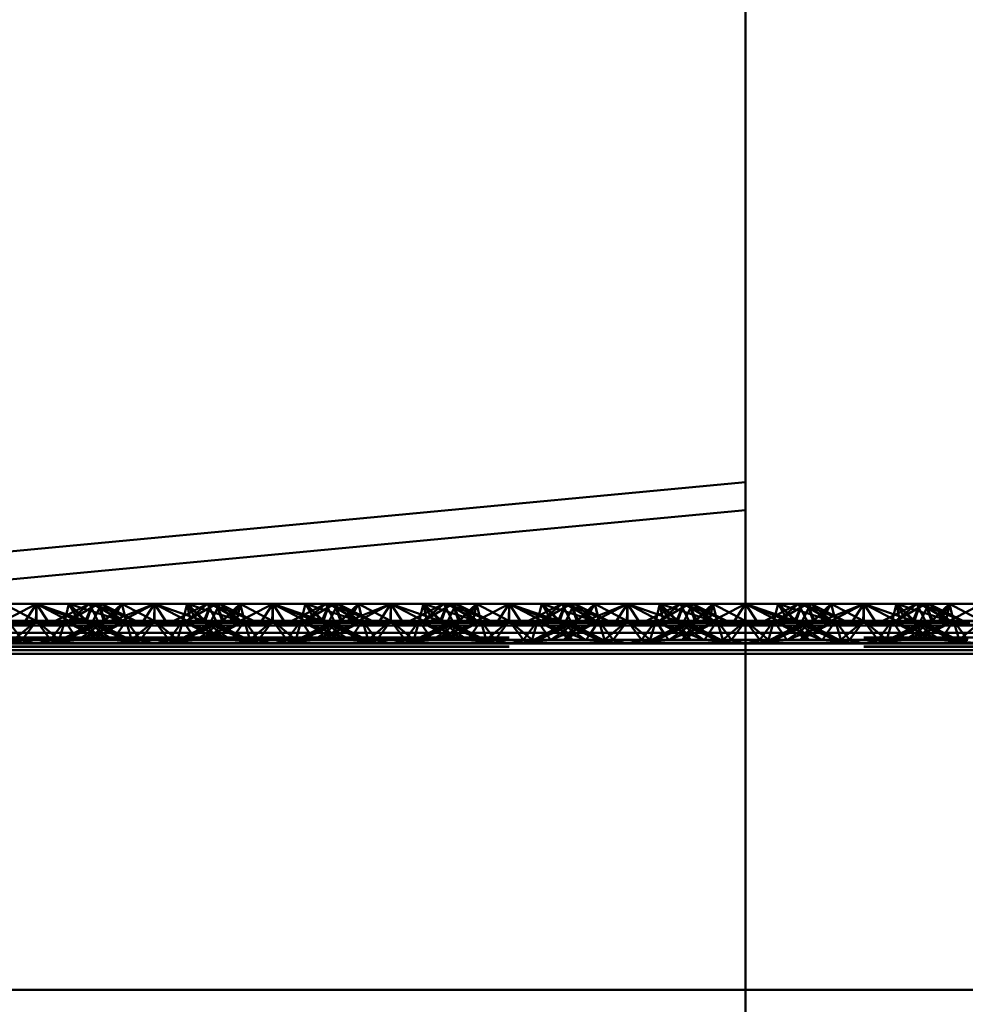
# Paper-space layout 'Layout1' of a CAD drawing. Extents: x -2 to 1033, y -36 to 596.
# Tile 247 of 256: x 370.97 to 372.97, y 506.34 to 508.42. Entities that reach past the tile are written whole.
import ezdxf

# ---------------------------------------------------------------- set-up
doc = ezdxf.new("R2010")
doc.units = 0
doc.linetypes.add('ACAD_ISO02W100', pattern=[15, 12, -3])
doc.layers.add('SS_PLECHY', color=7, linetype='CONTINUOUS', lineweight=50, true_color=0xb47846)
doc.layers.add('SS_ZEBRIK KOŠ', color=75, linetype='CONTINUOUS', lineweight=50)
doc.layers.add('SS_ZEBRIKY', color=24, linetype='CONTINUOUS', lineweight=50)

psp = doc.layouts.get("Layout1")

# ---------------------------------------------------------------- linework, layer by layer
at = {"layer": 'SS_PLECHY', "color": 5, "linetype": 'Continuous', "ltscale": 0.25}
for p, q in [((372.5063, 507.4459), (369.7743, 507.1888)), ((370.3974, 507.1888), (372.5063, 507.3873))]:
    psp.add_line(p, q, dxfattribs=at)
at = {"layer": 'SS_ZEBRIK KOŠ', "color": 1, "linetype": 'Continuous', "ltscale": 0.25}
psp.add_line((372.5063, 546.985), (372.5063, 420.885), dxfattribs=at)
at = {"layer": 'SS_ZEBRIKY', "color": 7, "linetype": 'Continuous', "ltscale": 0.25}
for p, q in [((370.9296, 507.1488), (371.0063, 507.1888)), ((371.0063, 507.1888), (370.9374, 507.1888)), ((371.0063, 507.1888), (370.9803, 507.1488)), ((371.0324, 507.1488), (371.0063, 507.1888)), ((371.0063, 507.1888), (371.083, 507.1488)), ((371.0063, 507.1888), (371.0966, 507.1522)), ((371.0753, 507.1888), (371.0063, 507.1888)), ((371.0753, 507.1888), (371.0966, 507.1522)), ((371.0753, 507.1888), (371.1134, 507.153)), ((371.1258, 507.1888), (371.0753, 507.1888)), ((371.1258, 507.1888), (371.1134, 507.153)), ((371.1258, 507.1888), (371.1889, 507.153)), ((371.1442, 507.1888), (371.1258, 507.1888)), ((371.1442, 507.1888), (371.1889, 507.153)), ((371.2158, 507.153), (371.1442, 507.1888)), ((371.1874, 507.1888), (371.1442, 507.1888)), ((371.1728, 507.1745), (371.1874, 507.1888)), ((371.1874, 507.1888), (371.2553, 507.153)), ((371.2563, 507.1888), (371.1874, 507.1888)), ((371.2563, 507.1888), (371.2553, 507.153)), ((371.2563, 507.1888), (371.3226, 507.1659)), ((371.3253, 507.1888), (371.2563, 507.1888)), ((371.3684, 507.1888), (371.2969, 507.153)), ((371.3243, 507.153), (371.3869, 507.1888)), ((371.3243, 507.153), (371.3684, 507.1888)), ((371.3253, 507.1888), (371.3393, 507.1743)), ((371.3253, 507.1888), (371.3516, 507.1804)), ((371.3684, 507.1888), (371.3253, 507.1888)), ((371.3869, 507.1888), (371.3684, 507.1888)), ((371.3993, 507.153), (371.3869, 507.1888)), ((371.4374, 507.1888), (371.3869, 507.1888)), ((371.3993, 507.153), (371.4374, 507.1888)), ((371.4161, 507.1522), (371.4374, 507.1888)), ((371.4296, 507.1488), (371.5063, 507.1888)), ((371.4296, 507.1488), (371.4374, 507.1888)), ((371.5063, 507.1888), (371.4374, 507.1888)), ((371.5063, 507.1888), (371.4803, 507.1488)), ((371.5324, 507.1488), (371.5063, 507.1888)), ((371.5063, 507.1888), (371.583, 507.1488)), ((371.5063, 507.1888), (371.5966, 507.1522)), ((371.5753, 507.1888), (371.5063, 507.1888)), ((371.5753, 507.1888), (371.5966, 507.1522)), ((371.5753, 507.1888), (371.6134, 507.153)), ((371.6258, 507.1888), (371.5753, 507.1888)), ((371.6258, 507.1888), (371.6134, 507.153)), ((371.6258, 507.1888), (371.6889, 507.153)), ((371.6442, 507.1888), (371.6258, 507.1888)), ((371.6442, 507.1888), (371.6889, 507.153)), ((371.7158, 507.153), (371.6442, 507.1888)), ((371.6874, 507.1888), (371.6442, 507.1888)), ((371.6728, 507.1745), (371.6874, 507.1888)), ((371.6874, 507.1888), (371.7553, 507.153)), ((371.7563, 507.1888), (371.6874, 507.1888)), ((371.7563, 507.1888), (371.7553, 507.153)), ((371.7563, 507.1888), (371.8226, 507.1659)), ((371.8253, 507.1888), (371.7563, 507.1888)), ((371.8684, 507.1888), (371.7969, 507.153)), ((371.8243, 507.153), (371.8869, 507.1888)), ((371.8243, 507.153), (371.8684, 507.1888)), ((371.8253, 507.1888), (371.8393, 507.1743)), ((371.8253, 507.1888), (371.8516, 507.1804)), ((371.8684, 507.1888), (371.8253, 507.1888)), ((371.8869, 507.1888), (371.8684, 507.1888)), ((371.8993, 507.153), (371.8869, 507.1888)), ((371.9374, 507.1888), (371.8869, 507.1888)), ((371.8993, 507.153), (371.9374, 507.1888)), ((371.9161, 507.1522), (371.9374, 507.1888)), ((371.9296, 507.1488), (372.0063, 507.1888)), ((371.9296, 507.1488), (371.9374, 507.1888)), ((372.0063, 507.1888), (371.9374, 507.1888)), ((372.0063, 507.1888), (371.9803, 507.1488)), ((372.0324, 507.1488), (372.0063, 507.1888)), ((372.0063, 507.1888), (372.083, 507.1488)), ((372.0063, 507.1888), (372.0966, 507.1522)), ((372.0753, 507.1888), (372.0063, 507.1888)), ((372.0753, 507.1888), (372.0966, 507.1522)), ((372.0753, 507.1888), (372.1134, 507.153)), ((372.1258, 507.1888), (372.0753, 507.1888)), ((372.1258, 507.1888), (372.1134, 507.153)), ((372.1258, 507.1888), (372.1889, 507.153)), ((372.1442, 507.1888), (372.1258, 507.1888)), ((372.1442, 507.1888), (372.1889, 507.153)), ((372.2158, 507.153), (372.1442, 507.1888)), ((372.1874, 507.1888), (372.1442, 507.1888)), ((372.1728, 507.1745), (372.1874, 507.1888)), ((372.1874, 507.1888), (372.2553, 507.153)), ((372.2563, 507.1888), (372.1874, 507.1888)), ((372.2563, 507.1888), (372.2553, 507.153)), ((372.2563, 507.1888), (372.3226, 507.1659)), ((372.3253, 507.1888), (372.2563, 507.1888)), ((372.3684, 507.1888), (372.2969, 507.153)), ((372.3243, 507.153), (372.3869, 507.1888)), ((372.3243, 507.153), (372.3684, 507.1888)), ((372.3253, 507.1888), (372.3393, 507.1743)), ((372.3253, 507.1888), (372.3516, 507.1804)), ((372.3684, 507.1888), (372.3253, 507.1888)), ((372.3869, 507.1888), (372.3684, 507.1888)), ((372.3993, 507.153), (372.3869, 507.1888)), ((372.4374, 507.1888), (372.3869, 507.1888)), ((372.3993, 507.153), (372.4374, 507.1888)), ((372.4161, 507.1522), (372.4374, 507.1888)), ((372.4296, 507.1488), (372.5063, 507.1888)), ((372.4374, 507.1888), (372.4296, 507.1488)), ((372.5063, 507.1888), (372.4374, 507.1888)), ((372.4803, 507.1488), (372.5063, 507.1888)), ((372.5063, 507.1435), (369.0063, 507.1435)), ((370.9296, 507.1488), (371.0063, 507.1435)), ((370.9296, 507.1488), (370.9803, 507.1488)), ((370.9803, 507.1488), (371.0063, 507.1435)), ((370.9803, 507.1488), (371.0324, 507.1488)), ((371.0063, 507.1435), (371.083, 507.1488)), ((371.0063, 507.1435), (371.0324, 507.1488)), ((371.0324, 507.1488), (371.083, 507.1488)), ((371.083, 507.1488), (371.0966, 507.1522)), ((371.083, 507.1488), (371.4296, 507.1488)), ((371.0966, 507.1522), (371.1134, 507.153)), ((371.0966, 507.1522), (371.4161, 507.1522)), ((371.3993, 507.153), (371.1134, 507.153)), ((371.4161, 507.1522), (371.3993, 507.153)), ((371.4161, 507.1522), (371.4296, 507.1488)), ((371.4296, 507.1488), (371.5063, 507.1435)), ((371.4296, 507.1488), (371.4803, 507.1488)), ((371.4803, 507.1488), (371.5063, 507.1435)), ((371.4803, 507.1488), (371.5324, 507.1488)), ((371.5063, 507.1435), (371.583, 507.1488)), ((371.5063, 507.1435), (371.5324, 507.1488)), ((371.5324, 507.1488), (371.583, 507.1488)), ((371.583, 507.1488), (371.5966, 507.1522)), ((371.583, 507.1488), (371.9296, 507.1488)), ((371.5966, 507.1522), (371.6134, 507.153)), ((371.5966, 507.1522), (371.9161, 507.1522)), ((371.8993, 507.153), (371.6134, 507.153)), ((371.9161, 507.1522), (371.8993, 507.153)), ((371.9161, 507.1522), (371.9296, 507.1488)), ((371.9296, 507.1488), (372.0063, 507.1435)), ((371.9296, 507.1488), (371.9803, 507.1488)), ((371.9803, 507.1488), (372.0063, 507.1435)), ((371.9803, 507.1488), (372.0324, 507.1488)), ((372.083, 507.1488), (372.0063, 507.1435)), ((372.0063, 507.1435), (372.0324, 507.1488)), ((372.0324, 507.1488), (372.083, 507.1488)), ((372.0966, 507.1522), (372.083, 507.1488)), ((372.083, 507.1488), (372.4296, 507.1488)), ((372.1134, 507.153), (372.0966, 507.1522)), ((372.0966, 507.1522), (372.4161, 507.1522)), ((372.3993, 507.153), (372.1134, 507.153)), ((372.4161, 507.1522), (372.3993, 507.153)), ((372.4161, 507.1522), (372.4296, 507.1488)), ((372.4296, 507.1488), (372.5063, 507.1435)), ((372.4296, 507.1488), (372.4803, 507.1488)), ((372.5063, 507.1435), (372.4803, 507.1488)), ((372.4803, 507.1488), (372.5063, 507.1488)), ((369.0063, 507.1279), (372.5063, 507.1279)), ((369.0063, 507.1069), (372.5063, 507.1069)), ((372.5063, 507.083), (369.0063, 507.083)), ((372.5063, 506.373), (369.0063, 506.373))]:
    psp.add_line(p, q, dxfattribs=at)
at = {"layer": 'SS_ZEBRIKY', "color": 3, "linetype": 'ACAD_ISO02W100', "ltscale": 0.25}
for p, q in [((370.9374, 507.1888), (371.0053, 507.153)), ((371.0063, 507.1888), (371.0053, 507.153)), ((371.0063, 507.1888), (371.1099, 507.153)), ((371.0063, 507.1888), (371.0063, 507.153)), ((371.1184, 507.1888), (371.0469, 507.153)), ((371.0663, 507.153), (371.0753, 507.1888)), ((371.1369, 507.1888), (371.0743, 507.153)), ((371.1184, 507.1888), (371.0743, 507.153)), ((371.0748, 507.153), (371.1369, 507.1888)), ((371.0748, 507.153), (371.1184, 507.1888)), ((371.1099, 507.153), (371.0753, 507.1888)), ((371.1869, 507.153), (371.0753, 507.1888)), ((371.1103, 507.153), (371.1258, 507.1888)), ((371.1184, 507.1888), (371.1313, 507.163)), ((371.1869, 507.153), (371.1258, 507.1888)), ((371.2158, 507.153), (371.1258, 507.1888)), ((371.1263, 507.153), (371.1442, 507.1888)), ((371.1369, 507.1888), (371.1493, 507.153)), ((371.1401, 507.1806), (371.1369, 507.1888)), ((371.1369, 507.1888), (371.1403, 507.181)), ((371.1524, 507.153), (371.1369, 507.1888)), ((371.1403, 507.181), (371.1524, 507.153)), ((371.1874, 507.1888), (371.1493, 507.153)), ((371.1661, 507.1522), (371.2563, 507.1888)), ((371.1661, 507.1522), (371.1874, 507.1888)), ((371.1796, 507.1488), (371.2563, 507.1888)), ((371.1874, 507.1888), (371.1963, 507.153)), ((371.1936, 507.1641), (371.1874, 507.1888)), ((371.2563, 507.1888), (371.2303, 507.1488)), ((371.2563, 507.1888), (371.2824, 507.1488)), ((371.2563, 507.1888), (371.333, 507.1488)), ((371.2563, 507.1888), (371.2563, 507.153)), ((371.3253, 507.1888), (371.3163, 507.153)), ((371.3869, 507.1888), (371.3248, 507.153)), ((371.3248, 507.153), (371.3684, 507.1888)), ((371.3253, 507.1888), (371.333, 507.1488)), ((371.3253, 507.1888), (371.3466, 507.1522)), ((371.3253, 507.1888), (371.3634, 507.153)), ((371.3758, 507.1888), (371.3603, 507.153)), ((371.3603, 507.153), (371.3724, 507.181)), ((371.3634, 507.153), (371.3758, 507.1888)), ((371.3684, 507.1888), (371.3863, 507.153)), ((371.3724, 507.181), (371.3758, 507.1888)), ((371.3758, 507.1888), (371.4369, 507.153)), ((371.4389, 507.153), (371.3758, 507.1888)), ((371.3758, 507.1888), (371.4658, 507.153)), ((371.3813, 507.163), (371.3942, 507.1888)), ((371.3869, 507.1888), (371.401, 507.153)), ((371.3869, 507.1888), (371.4024, 507.153)), ((371.4389, 507.153), (371.3942, 507.1888)), ((371.4658, 507.153), (371.3942, 507.1888)), ((371.4374, 507.1888), (371.401, 507.153)), ((371.4374, 507.1888), (371.4463, 507.153)), ((371.4374, 507.1888), (371.5053, 507.153)), ((371.5063, 507.1888), (371.5053, 507.153)), ((371.5063, 507.1888), (371.6099, 507.153)), ((371.5063, 507.1888), (371.5063, 507.153)), ((371.6184, 507.1888), (371.5469, 507.153)), ((371.5663, 507.153), (371.5753, 507.1888)), ((371.6369, 507.1888), (371.5743, 507.153)), ((371.6184, 507.1888), (371.5743, 507.153)), ((371.5748, 507.153), (371.6369, 507.1888)), ((371.5748, 507.153), (371.6184, 507.1888)), ((371.6099, 507.153), (371.5753, 507.1888)), ((371.6869, 507.153), (371.5753, 507.1888)), ((371.6103, 507.153), (371.6258, 507.1888)), ((371.6184, 507.1888), (371.6313, 507.163)), ((371.6869, 507.153), (371.6258, 507.1888)), ((371.7158, 507.153), (371.6258, 507.1888)), ((371.6263, 507.153), (371.6442, 507.1888)), ((371.6369, 507.1888), (371.6493, 507.153)), ((371.6401, 507.1806), (371.6369, 507.1888)), ((371.6524, 507.153), (371.6369, 507.1888)), ((371.6369, 507.1888), (371.6403, 507.181)), ((371.6403, 507.181), (371.6524, 507.153)), ((371.6493, 507.153), (371.6874, 507.1888)), ((371.6661, 507.1522), (371.7563, 507.1888)), ((371.6661, 507.1522), (371.6874, 507.1888)), ((371.6796, 507.1488), (371.7563, 507.1888)), ((371.6936, 507.1641), (371.6874, 507.1888)), ((371.6963, 507.153), (371.6874, 507.1888)), ((371.7563, 507.1888), (371.7303, 507.1488)), ((371.7563, 507.1888), (371.7824, 507.1488)), ((371.7563, 507.1888), (371.833, 507.1488)), ((371.7563, 507.1888), (371.7563, 507.153)), ((371.8253, 507.1888), (371.8163, 507.153)), ((371.8869, 507.1888), (371.8248, 507.153)), ((371.8248, 507.153), (371.8684, 507.1888)), ((371.8253, 507.1888), (371.833, 507.1488)), ((371.8253, 507.1888), (371.8466, 507.1522)), ((371.8253, 507.1888), (371.8634, 507.153)), ((371.8758, 507.1888), (371.8603, 507.153)), ((371.8724, 507.181), (371.8603, 507.153)), ((371.8758, 507.1888), (371.8634, 507.153)), ((371.8684, 507.1888), (371.8863, 507.153)), ((371.8758, 507.1888), (371.8724, 507.181)), ((371.8758, 507.1888), (371.9369, 507.153)), ((371.9389, 507.153), (371.8758, 507.1888)), ((371.8758, 507.1888), (371.9658, 507.153)), ((371.8813, 507.163), (371.8942, 507.1888)), ((371.8869, 507.1888), (371.901, 507.153)), ((371.8869, 507.1888), (371.9024, 507.153)), ((371.9389, 507.153), (371.8942, 507.1888)), ((371.9658, 507.153), (371.8942, 507.1888)), ((371.9374, 507.1888), (371.901, 507.153)), ((371.9374, 507.1888), (371.9463, 507.153)), ((371.9374, 507.1888), (372.0053, 507.153)), ((372.0063, 507.1888), (372.0053, 507.153)), ((372.1099, 507.153), (372.0063, 507.1888)), ((372.0063, 507.1888), (372.0063, 507.153)), ((372.1184, 507.1888), (372.0469, 507.153)), ((372.0663, 507.153), (372.0753, 507.1888)), ((372.1369, 507.1888), (372.0743, 507.153)), ((372.1184, 507.1888), (372.0743, 507.153)), ((372.0748, 507.153), (372.1369, 507.1888)), ((372.0748, 507.153), (372.1184, 507.1888)), ((372.1099, 507.153), (372.0753, 507.1888)), ((372.1869, 507.153), (372.0753, 507.1888)), ((372.1103, 507.153), (372.1258, 507.1888)), ((372.1184, 507.1888), (372.1313, 507.163)), ((372.1869, 507.153), (372.1258, 507.1888)), ((372.2158, 507.153), (372.1258, 507.1888)), ((372.1263, 507.153), (372.1442, 507.1888)), ((372.1369, 507.1888), (372.1493, 507.153)), ((372.1401, 507.1806), (372.1369, 507.1888)), ((372.1403, 507.181), (372.1369, 507.1888)), ((372.1524, 507.153), (372.1369, 507.1888)), ((372.1524, 507.153), (372.1403, 507.181)), ((372.1493, 507.153), (372.1874, 507.1888)), ((372.1661, 507.1522), (372.2563, 507.1888)), ((372.1661, 507.1522), (372.1874, 507.1888)), ((372.1796, 507.1488), (372.2563, 507.1888)), ((372.1963, 507.153), (372.1874, 507.1888)), ((372.1936, 507.1641), (372.1874, 507.1888)), ((372.2563, 507.1888), (372.2303, 507.1488)), ((372.2824, 507.1488), (372.2563, 507.1888)), ((372.2563, 507.1888), (372.333, 507.1488)), ((372.2563, 507.153), (372.2563, 507.1888)), ((372.3253, 507.1888), (372.3163, 507.153)), ((372.3869, 507.1888), (372.3248, 507.153)), ((372.3248, 507.153), (372.3684, 507.1888)), ((372.333, 507.1488), (372.3253, 507.1888)), ((372.3253, 507.1888), (372.3466, 507.1522)), ((372.3253, 507.1888), (372.3634, 507.153)), ((372.3758, 507.1888), (372.3603, 507.153)), ((372.3758, 507.1888), (372.3634, 507.153)), ((372.3684, 507.1888), (372.3863, 507.153)), ((372.3758, 507.1888), (372.3724, 507.181)), ((372.3758, 507.1888), (372.4369, 507.153)), ((372.3758, 507.1888), (372.4389, 507.153)), ((372.3758, 507.1888), (372.4658, 507.153)), ((372.3813, 507.163), (372.3942, 507.1888)), ((372.3869, 507.1888), (372.401, 507.153)), ((372.3869, 507.1888), (372.4024, 507.153)), ((372.4389, 507.153), (372.3942, 507.1888)), ((372.4658, 507.153), (372.3942, 507.1888)), ((372.4374, 507.1888), (372.401, 507.153)), ((372.4374, 507.1888), (372.4463, 507.153)), ((372.4374, 507.1888), (372.5053, 507.153)), ((372.5063, 507.1888), (372.5053, 507.153)), ((372.5324, 507.1488), (372.5063, 507.1888)), ((372.5063, 507.1888), (372.583, 507.1488)), ((372.5063, 507.1888), (372.5966, 507.1522)), ((372.6099, 507.153), (372.5063, 507.1888)), ((372.5753, 507.1888), (372.5063, 507.1888)), ((372.6184, 507.1888), (372.5469, 507.153)), ((372.5663, 507.153), (372.5753, 507.1888)), ((372.6369, 507.1888), (372.5743, 507.153)), ((372.5743, 507.153), (372.6184, 507.1888)), ((372.5748, 507.153), (372.6369, 507.1888)), ((372.5748, 507.153), (372.6184, 507.1888)), ((372.5753, 507.1888), (372.5966, 507.1522)), ((372.6099, 507.153), (372.5753, 507.1888)), ((372.5753, 507.1888), (372.6134, 507.153)), ((372.6869, 507.153), (372.5753, 507.1888)), ((372.6258, 507.1888), (372.5753, 507.1888)), ((372.6103, 507.153), (372.6258, 507.1888)), ((372.6258, 507.1888), (372.6134, 507.153)), ((372.6184, 507.1888), (372.6313, 507.163)), ((372.6869, 507.153), (372.6258, 507.1888)), ((372.6258, 507.1888), (372.6889, 507.153)), ((372.7158, 507.153), (372.6258, 507.1888)), ((372.6442, 507.1888), (372.6258, 507.1888)), ((372.6263, 507.153), (372.6442, 507.1888)), ((372.6493, 507.153), (372.6369, 507.1888)), ((372.6401, 507.1806), (372.6369, 507.1888)), ((372.6524, 507.153), (372.6369, 507.1888)), ((372.6403, 507.181), (372.6369, 507.1888)), ((372.6524, 507.153), (372.6403, 507.181)), ((372.6442, 507.1888), (372.6889, 507.153)), ((372.7158, 507.153), (372.6442, 507.1888)), ((372.6874, 507.1888), (372.6442, 507.1888)), ((372.6493, 507.153), (372.6874, 507.1888)), ((372.6661, 507.1522), (372.7563, 507.1888)), ((372.6661, 507.1522), (372.6874, 507.1888)), ((372.6874, 507.1888), (372.6728, 507.1745)), ((372.6796, 507.1488), (372.7563, 507.1888)), ((372.6936, 507.1641), (372.6874, 507.1888)), ((372.6963, 507.153), (372.6874, 507.1888)), ((372.7553, 507.153), (372.6874, 507.1888)), ((372.7563, 507.1888), (372.6874, 507.1888)), ((372.7563, 507.1888), (372.7303, 507.1488)), ((372.7553, 507.153), (372.7563, 507.1888)), ((372.7824, 507.1488), (372.7563, 507.1888)), ((372.7563, 507.1888), (372.833, 507.1488)), ((372.7563, 507.1888), (372.8226, 507.1659)), ((372.8253, 507.1888), (372.7563, 507.1888)), ((372.7563, 507.153), (372.7563, 507.1888)), ((372.8684, 507.1888), (372.7969, 507.153)), ((372.8253, 507.1888), (372.8163, 507.153)), ((372.8869, 507.1888), (372.8243, 507.153)), ((372.8243, 507.153), (372.8684, 507.1888)), ((372.8869, 507.1888), (372.8248, 507.153)), ((372.8248, 507.153), (372.8684, 507.1888)), ((372.8253, 507.1888), (372.833, 507.1488)), ((372.8253, 507.1888), (372.8466, 507.1522)), ((372.8253, 507.1888), (372.8393, 507.1743)), ((372.8253, 507.1888), (372.8634, 507.153)), ((372.8253, 507.1888), (372.8516, 507.1804)), ((372.8684, 507.1888), (372.8253, 507.1888)), ((372.8758, 507.1888), (372.8603, 507.153)), ((372.8724, 507.181), (372.8603, 507.153)), ((372.8758, 507.1888), (372.8634, 507.153)), ((372.8684, 507.1888), (372.8863, 507.153)), ((372.8869, 507.1888), (372.8684, 507.1888)), ((372.8758, 507.1888), (372.8724, 507.181)), ((372.8758, 507.1888), (372.9369, 507.153)), ((372.8758, 507.1888), (372.9389, 507.153)), ((372.8758, 507.1888), (372.9658, 507.153)), ((372.8813, 507.163), (372.8942, 507.1888)), ((372.8993, 507.153), (372.8869, 507.1888)), ((372.8869, 507.1888), (372.901, 507.153)), ((372.8869, 507.1888), (372.9024, 507.153)), ((372.9374, 507.1888), (372.8869, 507.1888)), ((372.9389, 507.153), (372.8942, 507.1888)), ((372.9658, 507.153), (372.8942, 507.1888)), ((372.8993, 507.153), (372.9374, 507.1888)), ((372.9374, 507.1888), (372.901, 507.153)), ((372.9161, 507.1522), (372.9374, 507.1888)), ((372.9296, 507.1488), (373.0063, 507.1888)), ((372.9296, 507.1488), (372.9374, 507.1888)), ((372.9374, 507.1888), (372.9463, 507.153)), ((372.9374, 507.1888), (373.0053, 507.153)), ((373.0063, 507.1888), (372.9374, 507.1888)), ((371.1313, 507.163), (371.1363, 507.153)), ((371.151, 507.153), (371.1401, 507.1806)), ((371.151, 507.153), (371.1728, 507.1745)), ((371.1963, 507.153), (371.1936, 507.1641)), ((371.3191, 507.1641), (371.3163, 507.153)), ((371.3226, 507.1659), (371.3599, 507.153)), ((371.3393, 507.1743), (371.3599, 507.153)), ((371.3516, 507.1804), (371.3767, 507.1723)), ((371.3763, 507.153), (371.3813, 507.163)), ((371.3767, 507.1723), (371.4369, 507.153)), ((371.6313, 507.163), (371.6363, 507.153)), ((371.651, 507.153), (371.6401, 507.1806)), ((371.651, 507.153), (371.6728, 507.1745)), ((371.6963, 507.153), (371.6936, 507.1641)), ((371.8191, 507.1641), (371.8163, 507.153)), ((371.8226, 507.1659), (371.8599, 507.153)), ((371.8393, 507.1743), (371.8599, 507.153)), ((371.8516, 507.1804), (371.8767, 507.1723)), ((371.8763, 507.153), (371.8813, 507.163)), ((371.8767, 507.1723), (371.9369, 507.153)), ((372.1313, 507.163), (372.1363, 507.153)), ((372.151, 507.153), (372.1401, 507.1806)), ((372.151, 507.153), (372.1728, 507.1745)), ((372.1963, 507.153), (372.1936, 507.1641)), ((372.3191, 507.1641), (372.3163, 507.153)), ((372.3226, 507.1659), (372.3599, 507.153)), ((372.3393, 507.1743), (372.3599, 507.153)), ((372.3516, 507.1804), (372.3767, 507.1723)), ((372.3763, 507.153), (372.3813, 507.163)), ((372.3767, 507.1723), (372.4369, 507.153)), ((372.6313, 507.163), (372.6363, 507.153)), ((372.651, 507.153), (372.6401, 507.1806)), ((372.6728, 507.1745), (372.651, 507.153)), ((372.6963, 507.153), (372.6936, 507.1641)), ((372.8191, 507.1641), (372.8163, 507.153)), ((372.8226, 507.1659), (372.8599, 507.153)), ((372.8393, 507.1743), (372.8599, 507.153)), ((372.8516, 507.1804), (372.8767, 507.1723)), ((372.8763, 507.153), (372.8813, 507.163)), ((372.8767, 507.1723), (372.9369, 507.153)), ((370.9161, 507.1522), (371.0966, 507.1522)), ((370.9463, 507.153), (370.9764, 507.113)), ((371.0063, 507.153), (370.9463, 507.153)), ((371.0063, 507.153), (370.9579, 507.113)), ((370.9764, 507.113), (371.0063, 507.153)), ((371.0063, 507.153), (371.0363, 507.113)), ((371.0063, 507.153), (371.0548, 507.113)), ((371.0663, 507.153), (371.0063, 507.153)), ((371.0363, 507.113), (371.0663, 507.153)), ((371.0548, 507.113), (371.0663, 507.153)), ((371.1313, 507.1505), (371.0583, 507.113)), ((371.0583, 507.113), (371.1382, 507.147)), ((371.0663, 507.153), (371.0935, 507.113)), ((371.1403, 507.113), (371.0663, 507.153)), ((371.0663, 507.153), (371.1679, 507.113)), ((371.1103, 507.153), (371.0663, 507.153)), ((371.0683, 507.113), (371.1524, 507.153)), ((371.0683, 507.113), (371.1363, 507.153)), ((371.0948, 507.113), (371.1413, 507.1453)), ((371.1403, 507.113), (371.1103, 507.153)), ((371.1103, 507.153), (371.1679, 507.113)), ((371.1944, 507.113), (371.1103, 507.153)), ((371.1103, 507.153), (371.2043, 507.113)), ((371.1134, 507.153), (371.1103, 507.153)), ((371.1224, 507.113), (371.1963, 507.153)), ((371.1224, 507.113), (371.1524, 507.153)), ((371.1944, 507.113), (371.1263, 507.153)), ((371.2043, 507.113), (371.1263, 507.153)), ((371.1363, 507.153), (371.1313, 507.1505)), ((371.1382, 507.147), (371.1524, 507.153)), ((371.1413, 507.1453), (371.1524, 507.153)), ((371.1493, 507.153), (371.1661, 507.1522)), ((371.1568, 507.1374), (371.1963, 507.153)), ((371.1796, 507.1488), (371.1661, 507.1522)), ((371.1783, 507.1264), (371.1963, 507.153)), ((371.2563, 507.1435), (371.1796, 507.1488)), ((371.2079, 507.113), (371.1963, 507.153)), ((371.1963, 507.153), (371.2264, 507.113)), ((371.2079, 507.113), (371.2563, 507.153)), ((371.2563, 507.153), (371.2264, 507.113)), ((371.2303, 507.1488), (371.2563, 507.1435)), ((371.2563, 507.153), (371.2863, 507.113)), ((371.2563, 507.153), (371.3048, 507.113)), ((371.2563, 507.1435), (371.333, 507.1488)), ((371.2824, 507.1488), (371.2563, 507.1435)), ((371.2863, 507.113), (371.3163, 507.153)), ((371.3163, 507.153), (371.3048, 507.113)), ((371.3083, 507.113), (371.4024, 507.153)), ((371.3863, 507.153), (371.3083, 507.113)), ((371.3163, 507.153), (371.3344, 507.1264)), ((371.3163, 507.153), (371.3903, 507.113)), ((371.3163, 507.153), (371.3559, 507.1374)), ((371.4024, 507.153), (371.3183, 507.113)), ((371.3863, 507.153), (371.3183, 507.113)), ((371.333, 507.1488), (371.3466, 507.1522)), ((371.3448, 507.113), (371.4463, 507.153)), ((371.3448, 507.113), (371.4024, 507.153)), ((371.3634, 507.153), (371.3466, 507.1522)), ((371.3603, 507.153), (371.3903, 507.113)), ((371.3603, 507.153), (371.3713, 507.1453)), ((371.3603, 507.153), (371.4444, 507.113)), ((371.3745, 507.147), (371.3603, 507.153)), ((371.3713, 507.1453), (371.4179, 507.113)), ((371.4463, 507.153), (371.3724, 507.113)), ((371.4024, 507.153), (371.3724, 507.113)), ((371.4543, 507.113), (371.3745, 507.147)), ((371.3763, 507.153), (371.4444, 507.113)), ((371.3813, 507.1505), (371.3763, 507.153)), ((371.4543, 507.113), (371.3813, 507.1505)), ((371.4024, 507.153), (371.3993, 507.153)), ((371.4463, 507.153), (371.4024, 507.153)), ((371.4161, 507.1522), (371.5966, 507.1522)), ((371.4463, 507.153), (371.4192, 507.113)), ((371.4463, 507.153), (371.4579, 507.113)), ((371.4463, 507.153), (371.4764, 507.113)), ((371.5063, 507.153), (371.4463, 507.153)), ((371.5063, 507.153), (371.4579, 507.113)), ((371.4764, 507.113), (371.5063, 507.153)), ((371.5063, 507.153), (371.5363, 507.113)), ((371.5063, 507.153), (371.5548, 507.113)), ((371.5663, 507.153), (371.5063, 507.153)), ((371.5363, 507.113), (371.5663, 507.153)), ((371.5548, 507.113), (371.5663, 507.153)), ((371.5583, 507.113), (371.6524, 507.153)), ((371.6313, 507.1505), (371.5583, 507.113)), ((371.5663, 507.153), (371.5935, 507.113)), ((371.6403, 507.113), (371.5663, 507.153)), ((371.5663, 507.153), (371.6679, 507.113)), ((371.6103, 507.153), (371.5663, 507.153)), ((371.5683, 507.113), (371.6524, 507.153)), ((371.6363, 507.153), (371.5683, 507.113)), ((371.5948, 507.113), (371.6413, 507.1453)), ((371.6403, 507.113), (371.6103, 507.153)), ((371.6103, 507.153), (371.6679, 507.113)), ((371.6944, 507.113), (371.6103, 507.153)), ((371.6103, 507.153), (371.7043, 507.113)), ((371.6134, 507.153), (371.6103, 507.153)), ((371.6224, 507.113), (371.6963, 507.153)), ((371.6224, 507.113), (371.6524, 507.153)), ((371.6944, 507.113), (371.6263, 507.153)), ((371.7043, 507.113), (371.6263, 507.153)), ((371.6363, 507.153), (371.6313, 507.1505)), ((371.6413, 507.1453), (371.6524, 507.153)), ((371.6493, 507.153), (371.6661, 507.1522)), ((371.6568, 507.1374), (371.6963, 507.153)), ((371.6661, 507.1522), (371.6796, 507.1488)), ((371.6692, 507.113), (371.6963, 507.153)), ((371.6796, 507.1488), (371.7563, 507.1435)), ((371.7079, 507.113), (371.6963, 507.153)), ((371.6963, 507.153), (371.7264, 507.113)), ((371.7079, 507.113), (371.7563, 507.153)), ((371.7563, 507.153), (371.7264, 507.113)), ((371.7303, 507.1488), (371.7563, 507.1435)), ((371.7563, 507.153), (371.7863, 507.113)), ((371.7563, 507.153), (371.8048, 507.113)), ((371.7563, 507.1435), (371.833, 507.1488)), ((371.7824, 507.1488), (371.7563, 507.1435)), ((371.7863, 507.113), (371.8163, 507.153)), ((371.8163, 507.153), (371.8048, 507.113)), ((371.8083, 507.113), (371.9024, 507.153)), ((371.8863, 507.153), (371.8083, 507.113)), ((371.8163, 507.153), (371.8344, 507.1264)), ((371.8163, 507.153), (371.8903, 507.113)), ((371.8163, 507.153), (371.8559, 507.1374)), ((371.9024, 507.153), (371.8183, 507.113)), ((371.8863, 507.153), (371.8183, 507.113)), ((371.833, 507.1488), (371.8466, 507.1522)), ((371.8448, 507.113), (371.9463, 507.153)), ((371.8448, 507.113), (371.9024, 507.153)), ((371.8634, 507.153), (371.8466, 507.1522)), ((371.8603, 507.153), (371.8903, 507.113)), ((371.8603, 507.153), (371.8713, 507.1453)), ((371.8603, 507.153), (371.9444, 507.113)), ((371.8745, 507.147), (371.8603, 507.153)), ((371.8713, 507.1453), (371.9179, 507.113)), ((371.9463, 507.153), (371.8724, 507.113)), ((371.9024, 507.153), (371.8724, 507.113)), ((371.9543, 507.113), (371.8745, 507.147)), ((371.8763, 507.153), (371.9444, 507.113)), ((371.8813, 507.1505), (371.8763, 507.153)), ((371.9543, 507.113), (371.8813, 507.1505)), ((371.9024, 507.153), (371.8993, 507.153)), ((371.9463, 507.153), (371.9024, 507.153)), ((371.9161, 507.1522), (372.0966, 507.1522)), ((371.9463, 507.153), (371.9192, 507.113)), ((371.9463, 507.153), (371.9579, 507.113)), ((371.9463, 507.153), (371.9764, 507.113)), ((372.0063, 507.153), (371.9463, 507.153)), ((372.0063, 507.153), (371.9579, 507.113)), ((371.9764, 507.113), (372.0063, 507.153)), ((372.0363, 507.113), (372.0063, 507.153)), ((372.0548, 507.113), (372.0063, 507.153)), ((372.0663, 507.153), (372.0063, 507.153)), ((372.0363, 507.113), (372.0663, 507.153)), ((372.0548, 507.113), (372.0663, 507.153)), ((372.1313, 507.1505), (372.0583, 507.113)), ((372.0583, 507.113), (372.1382, 507.147)), ((372.0663, 507.153), (372.0935, 507.113)), ((372.1403, 507.113), (372.0663, 507.153)), ((372.0663, 507.153), (372.1679, 507.113)), ((372.1103, 507.153), (372.0663, 507.153)), ((372.0683, 507.113), (372.1524, 507.153)), ((372.0683, 507.113), (372.1363, 507.153)), ((372.0948, 507.113), (372.1413, 507.1453)), ((372.1403, 507.113), (372.1103, 507.153)), ((372.1103, 507.153), (372.1679, 507.113)), ((372.1944, 507.113), (372.1103, 507.153)), ((372.1103, 507.153), (372.2043, 507.113)), ((372.1134, 507.153), (372.1103, 507.153)), ((372.1224, 507.113), (372.1963, 507.153)), ((372.1224, 507.113), (372.1524, 507.153)), ((372.1944, 507.113), (372.1263, 507.153)), ((372.2043, 507.113), (372.1263, 507.153)), ((372.1363, 507.153), (372.1313, 507.1505)), ((372.1382, 507.147), (372.1524, 507.153)), ((372.1413, 507.1453), (372.1524, 507.153)), ((372.1493, 507.153), (372.1661, 507.1522)), ((372.1568, 507.1374), (372.1963, 507.153)), ((372.1661, 507.1522), (372.1796, 507.1488)), ((372.1783, 507.1264), (372.1963, 507.153)), ((372.1796, 507.1488), (372.2563, 507.1435)), ((372.2079, 507.113), (372.1963, 507.153)), ((372.1963, 507.153), (372.2264, 507.113)), ((372.2079, 507.113), (372.2563, 507.153)), ((372.2264, 507.113), (372.2563, 507.153)), ((372.2303, 507.1488), (372.2563, 507.1435)), ((372.2563, 507.153), (372.2863, 507.113)), ((372.2563, 507.153), (372.3048, 507.113)), ((372.2563, 507.1435), (372.333, 507.1488)), ((372.2563, 507.1435), (372.2824, 507.1488)), ((372.2863, 507.113), (372.3163, 507.153)), ((372.3048, 507.113), (372.3163, 507.153)), ((372.3083, 507.113), (372.4024, 507.153)), ((372.3863, 507.153), (372.3083, 507.113)), ((372.3163, 507.153), (372.3344, 507.1264)), ((372.3163, 507.153), (372.3903, 507.113)), ((372.3163, 507.153), (372.3559, 507.1374)), ((372.4024, 507.153), (372.3183, 507.113)), ((372.3863, 507.153), (372.3183, 507.113)), ((372.333, 507.1488), (372.3466, 507.1522)), ((372.3448, 507.113), (372.4463, 507.153)), ((372.3448, 507.113), (372.4024, 507.153)), ((372.3634, 507.153), (372.3466, 507.1522)), ((372.3603, 507.153), (372.3903, 507.113)), ((372.3603, 507.153), (372.3713, 507.1453)), ((372.3603, 507.153), (372.4444, 507.113)), ((372.3745, 507.147), (372.3603, 507.153)), ((372.3713, 507.1453), (372.4179, 507.113)), ((372.4463, 507.153), (372.3724, 507.113)), ((372.4024, 507.153), (372.3724, 507.113)), ((372.4543, 507.113), (372.3745, 507.147)), ((372.3763, 507.153), (372.4444, 507.113)), ((372.3813, 507.1505), (372.3763, 507.153)), ((372.4543, 507.113), (372.3813, 507.1505)), ((372.4024, 507.153), (372.3993, 507.153)), ((372.4463, 507.153), (372.4024, 507.153)), ((372.4161, 507.1522), (373.5966, 507.1522)), ((372.4192, 507.113), (372.4463, 507.153)), ((372.4463, 507.153), (372.4579, 507.113)), ((372.4764, 507.113), (372.4463, 507.153)), ((372.5063, 507.153), (372.4463, 507.153)), ((372.4579, 507.113), (372.5063, 507.153)), ((372.4764, 507.113), (372.5063, 507.153)), ((372.5363, 507.113), (372.5063, 507.153)), ((372.5548, 507.113), (372.5063, 507.153)), ((372.5663, 507.153), (372.5063, 507.153)), ((372.5063, 507.1488), (372.5324, 507.1488)), ((372.5063, 507.1435), (372.583, 507.1488)), ((372.5063, 507.1435), (372.5324, 507.1488)), ((373.5063, 507.1435), (372.5063, 507.1435)), ((372.5324, 507.1488), (372.583, 507.1488)), ((372.5363, 507.113), (372.5663, 507.153)), ((372.5548, 507.113), (372.5663, 507.153)), ((372.5583, 507.113), (372.6524, 507.153)), ((372.6313, 507.1505), (372.5583, 507.113)), ((372.5663, 507.153), (372.5935, 507.113)), ((372.6403, 507.113), (372.5663, 507.153)), ((372.5663, 507.153), (372.6679, 507.113)), ((372.6103, 507.153), (372.5663, 507.153)), ((372.5683, 507.113), (372.6524, 507.153)), ((372.5683, 507.113), (372.6363, 507.153)), ((372.583, 507.1488), (372.5966, 507.1522)), ((372.583, 507.1488), (372.9296, 507.1488)), ((372.5948, 507.113), (372.6413, 507.1453)), ((372.5966, 507.1522), (372.6134, 507.153)), ((372.6403, 507.113), (372.6103, 507.153)), ((372.6103, 507.153), (372.6679, 507.113)), ((372.6944, 507.113), (372.6103, 507.153)), ((372.6103, 507.153), (372.7043, 507.113)), ((372.6134, 507.153), (372.6103, 507.153)), ((372.8993, 507.153), (372.6134, 507.153)), ((372.6224, 507.113), (372.6963, 507.153)), ((372.6224, 507.113), (372.6524, 507.153)), ((372.6944, 507.113), (372.6263, 507.153)), ((372.7043, 507.113), (372.6263, 507.153)), ((372.6363, 507.153), (372.6313, 507.1505)), ((372.6413, 507.1453), (372.6524, 507.153)), ((372.6661, 507.1522), (372.6493, 507.153)), ((372.6568, 507.1374), (372.6963, 507.153)), ((372.6796, 507.1488), (372.6661, 507.1522)), ((372.6692, 507.113), (372.6963, 507.153)), ((372.7563, 507.1435), (372.6796, 507.1488)), ((372.7079, 507.113), (372.6963, 507.153)), ((372.6963, 507.153), (372.7264, 507.113)), ((372.7079, 507.113), (372.7563, 507.153)), ((372.7563, 507.153), (372.7264, 507.113)), ((372.7303, 507.1488), (372.7563, 507.1435)), ((372.7563, 507.153), (372.7863, 507.113)), ((372.7563, 507.153), (372.8048, 507.113)), ((372.7563, 507.1435), (372.833, 507.1488)), ((372.7563, 507.1435), (372.7824, 507.1488)), ((372.7863, 507.113), (372.8163, 507.153)), ((372.8163, 507.153), (372.8048, 507.113)), ((372.8083, 507.113), (372.9024, 507.153)), ((372.8863, 507.153), (372.8083, 507.113)), ((372.8163, 507.153), (372.8344, 507.1264)), ((372.8163, 507.153), (372.8903, 507.113)), ((372.8163, 507.153), (372.8559, 507.1374)), ((372.9024, 507.153), (372.8183, 507.113)), ((372.8863, 507.153), (372.8183, 507.113)), ((372.833, 507.1488), (372.8466, 507.1522)), ((372.8448, 507.113), (372.9463, 507.153)), ((372.8448, 507.113), (372.9024, 507.153)), ((372.8634, 507.153), (372.8466, 507.1522)), ((372.8603, 507.153), (372.8903, 507.113)), ((372.8603, 507.153), (372.8713, 507.1453)), ((372.8603, 507.153), (372.9444, 507.113)), ((372.8745, 507.147), (372.8603, 507.153)), ((372.8713, 507.1453), (372.9179, 507.113)), ((372.9463, 507.153), (372.8724, 507.113)), ((372.9024, 507.153), (372.8724, 507.113)), ((372.9543, 507.113), (372.8745, 507.147)), ((372.8763, 507.153), (372.9444, 507.113)), ((372.8813, 507.1505), (372.8763, 507.153)), ((372.9543, 507.113), (372.8813, 507.1505)), ((372.9161, 507.1522), (372.8993, 507.153)), ((372.9024, 507.153), (372.8993, 507.153)), ((372.9463, 507.153), (372.9024, 507.153)), ((372.9161, 507.1522), (372.9296, 507.1488)), ((372.9463, 507.153), (372.9192, 507.113)), ((372.9296, 507.1488), (373.0063, 507.1435)), ((372.9296, 507.1488), (372.9803, 507.1488)), ((372.9463, 507.153), (372.9579, 507.113)), ((372.9463, 507.153), (372.9764, 507.113)), ((373.0063, 507.153), (372.9463, 507.153)), ((373.0063, 507.153), (372.9579, 507.113)), ((371.0948, 507.113), (371.1568, 507.1374)), ((371.1692, 507.113), (371.1783, 507.1264)), ((371.3344, 507.1264), (371.3435, 507.113)), ((371.3559, 507.1374), (371.4179, 507.113)), ((371.5948, 507.113), (371.6568, 507.1374)), ((371.8344, 507.1264), (371.8435, 507.113)), ((371.8559, 507.1374), (371.9179, 507.113)), ((372.0948, 507.113), (372.1568, 507.1374)), ((372.1692, 507.113), (372.1783, 507.1264)), ((372.3344, 507.1264), (372.3435, 507.113)), ((372.3559, 507.1374), (372.4179, 507.113)), ((372.5063, 507.1279), (373.5063, 507.1279)), ((372.5948, 507.113), (372.6568, 507.1374)), ((372.8344, 507.1264), (372.8435, 507.113)), ((372.8559, 507.1374), (372.9179, 507.113)), ((369.0063, 507.118), (377.0063, 507.118)), ((377.0063, 507.1054), (369.0063, 507.1054)), ((369.0063, 507.099), (377.0063, 507.099)), ((369.0063, 507.098), (377.0063, 507.098)), ((370.9192, 507.113), (371.0063, 507.1054)), ((370.9192, 507.113), (370.9764, 507.113)), ((370.9764, 507.113), (371.0063, 507.1054)), ((370.9764, 507.113), (371.0363, 507.113)), ((371.0935, 507.113), (371.0063, 507.1054)), ((371.0063, 507.1054), (371.0363, 507.113)), ((371.0363, 507.113), (371.0935, 507.113)), ((371.0935, 507.113), (371.4192, 507.113)), ((371.2563, 507.1054), (371.1692, 507.113)), ((371.2264, 507.113), (371.2563, 507.1054)), ((371.2563, 507.1054), (371.3435, 507.113)), ((371.2863, 507.113), (371.2563, 507.1054)), ((371.4192, 507.113), (371.5063, 507.1054)), ((371.4192, 507.113), (371.4764, 507.113)), ((371.4764, 507.113), (371.5063, 507.1054)), ((371.4764, 507.113), (371.5363, 507.113)), ((371.5935, 507.113), (371.5063, 507.1054)), ((371.5063, 507.1054), (371.5363, 507.113)), ((371.5363, 507.113), (371.5935, 507.113)), ((371.5935, 507.113), (371.9192, 507.113)), ((371.7563, 507.1054), (371.6692, 507.113)), ((371.7264, 507.113), (371.7563, 507.1054)), ((371.7563, 507.1054), (371.8435, 507.113)), ((371.7863, 507.113), (371.7563, 507.1054)), ((371.9192, 507.113), (372.0063, 507.1054)), ((371.9192, 507.113), (371.9764, 507.113)), ((372.0063, 507.1054), (371.9764, 507.113)), ((371.9764, 507.113), (372.0363, 507.113)), ((372.0935, 507.113), (372.0063, 507.1054)), ((372.0063, 507.1054), (372.0363, 507.113)), ((372.0363, 507.113), (372.0935, 507.113)), ((372.0935, 507.113), (372.4192, 507.113)), ((372.2563, 507.1054), (372.1692, 507.113)), ((372.2264, 507.113), (372.2563, 507.1054)), ((372.2563, 507.1054), (372.3435, 507.113)), ((372.2563, 507.1054), (372.2863, 507.113)), ((372.4192, 507.113), (372.5063, 507.1054)), ((372.4192, 507.113), (372.4764, 507.113)), ((372.5063, 507.1054), (372.4764, 507.113)), ((372.4764, 507.113), (372.5363, 507.113)), ((372.5935, 507.113), (372.5063, 507.1054)), ((372.5063, 507.1054), (372.5363, 507.113)), ((372.5063, 507.1069), (373.5063, 507.1069)), ((372.5363, 507.113), (372.5935, 507.113)), ((372.5935, 507.113), (372.9192, 507.113)), ((372.7563, 507.1054), (372.6692, 507.113)), ((372.7264, 507.113), (372.7563, 507.1054)), ((372.7563, 507.1054), (372.8435, 507.113)), ((372.7563, 507.1054), (372.7863, 507.113)), ((372.9192, 507.113), (373.0063, 507.1054)), ((372.9192, 507.113), (372.9764, 507.113)), ((377.0063, 507.0913), (369.0063, 507.0913)), ((373.5063, 507.083), (372.5063, 507.083)), ((373.5063, 506.373), (372.5063, 506.373))]:
    psp.add_line(p, q, dxfattribs=at)

doc.saveas('drawing.dxf')
